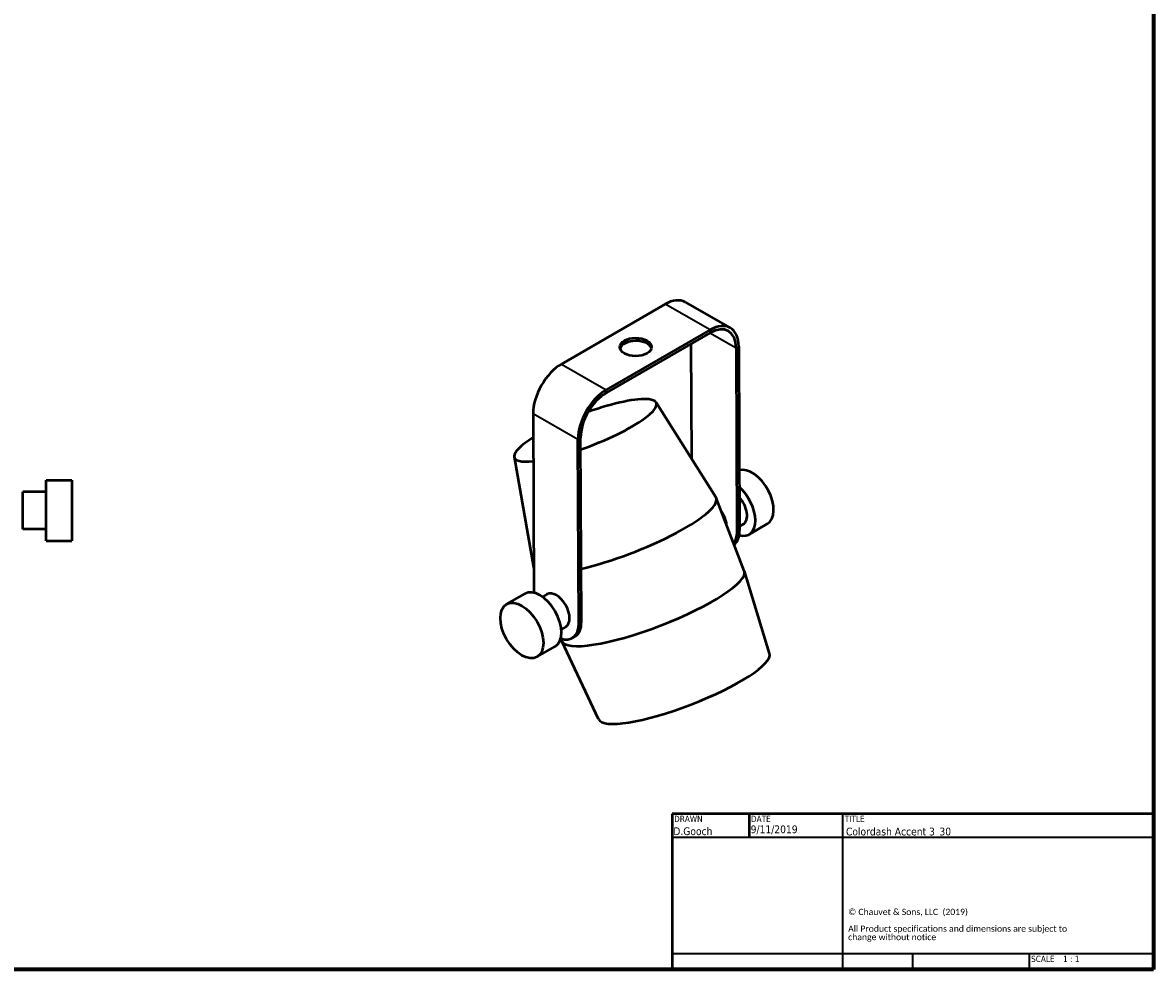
# Paper-space layout 'Sheet_1' of a CAD drawing. Header units: millimetres. Extents: x 0.8 to 38.6, y 0.8 to 38.6.
# Tile 2 of 3: x 20.4 to 38.6, y 0.8 to 16. Entities that reach past the tile are written whole.
import ezdxf
from ezdxf.enums import TextEntityAlignment as Align

# ---------------------------------------------------------------- set-up
doc = ezdxf.new("R2010")
doc.units = ezdxf.units.MM
for name, color, linetype, lineweight in [('Border (ISO)', 7, 'Continuous', 70), ('Title (ISO)', 7, 'Continuous', 50), ('Visible (ISO)', 7, 'Continuous', 50), ('Visible Narrow (ISO)', 7, 'Continuous', 35)]:
    doc.layers.add(name, color=color, linetype=linetype, lineweight=lineweight)
doc.styles.add('Note Text (ISO)', font='tahoma.ttf')
doc.styles.add('Text Style38', font='tahoma.ttf')
doc.styles.add('Text Style39', font='tahoma.ttf')

# ---------------------------------------------------------------- blocks, each defined once
blk = doc.blocks.new('Borders Chauvet')
at = {"layer": 'Border (ISO)'}
for p, q in [((38.583, 38.583), (38.583, 0.787)), ((38.583, 0.787), (0.787, 0.787))]:
    blk.add_line(p, q, dxfattribs=at)
blk = doc.blocks.new('Title Blocks Chauvet')
at = {"layer": 'Title (ISO)'}
for p, q in [((16.335, 5.738), (8.585, 5.738)), ((8.585, 5.738), (8.585, 3.233)), ((9.823, 5.738), (9.823, 5.363)), ((16.335, 3.233), (16.335, 5.738)), ((8.585, 3.233), (16.335, 3.233))]:
    blk.add_line(p, q, dxfattribs=at)
at = {"layer": 'Title (ISO)', "lineweight": 35}
for p, q in [((11.335, 3.233), (11.335, 5.738)), ((8.585, 5.363), (16.335, 5.363)), ((11.335, 3.483), (8.585, 3.483)), ((16.335, 3.483), (11.335, 3.483)), ((12.455, 3.483), (12.455, 3.233)), ((14.335, 3.483), (14.335, 3.233))]:
    blk.add_line(p, q, dxfattribs=at)
at = {"layer": 'Title (ISO)', "style": 'Text Style38'}
for s, p in [('DRAWN', (8.615, 5.708)), ('DATE', (9.853, 5.708)), ('TITLE', (11.365, 5.708))]:
    blk.add_text(s, height=0.1, dxfattribs=at).set_placement(p, align=Align.TOP_LEFT)
at = {"layer": 'Title (ISO)', "insert": (11.418, 4.209), "char_height": 0.1, "width": 3.79714, "attachment_point": 1, "line_spacing_factor": 0.80967, "style": 'Note Text (ISO)'}
blk.add_mtext('\\fCalibri|b0|i0;\\H0.1000;© Chauvet & Sons, LLC  (2019)\\P\\fCalibri|b0|i0;\\H0.1000;\\P\\fCalibri|b0|i0;\\H0.1000;All Product specifications and dimensions are subject to change without notice \\P', dxfattribs=at)
at = {"layer": 'Title (ISO)', "insert": (14.365, 3.453), "char_height": 0.1, "attachment_point": 1, "style": 'Note Text (ISO)'}
blk.add_mtext('\\fTahoma|b0|i0;\\H0.1000;SCALE', dxfattribs=at)
at = {"layer": 'Title (ISO)'}
for tag, p, height, style in [('AUTHOR_001', (8.602, 5.396), 0.125, 'Text Style39'), ('CREATION_DATE_001', (9.848, 5.427), 0.125, 'Text Style39'), ('TITLE_001', (11.383, 5.391), 0.125, 'Text Style39'), ('Initial_View_Scale_001', (14.88, 3.353), 0.1, 'Text Style38')]:
    blk.add_attdef(tag, p, '', height=height, dxfattribs=dict(at, style=style))

psp = doc.layouts.new('Sheet_1')

# ---------------------------------------------------------------- linework, layer by layer
at = {"layer": 'Visible (ISO)'}
for p, q in [((29.047, 10.536), (30.718, 11.5)), ((31.042, 11.532), (31.766, 11.119)), ((31.441, 11.087), (29.771, 10.122)), ((31.442, 11.038), (29.771, 10.074)), ((31.148, 9.008), (31.139, 10.864)), ((31.862, 10.796), (31.875, 7.831)), ((31.903, 10.82), (31.917, 7.855)), ((30.573, 9.919), (31.535, 8.394)), ((28.591, 9.739), (28.604, 6.854)), ((29.328, 6.36), (29.314, 9.325)), ((29.37, 6.384), (29.356, 9.349)), ((28.289, 9.04), (28.598, 7.264)), ((20.747, 7.689), (20.747, 8.668)), ((20.747, 8.668), (21.161, 8.668)), ((21.161, 8.668), (21.161, 7.689)), ((20.373, 7.877), (20.373, 8.48)), ((20.747, 8.48), (20.373, 8.48)), ((31.993, 7.207), (31.542, 8.381)), ((20.747, 7.877), (20.373, 7.877)), ((31.977, 7.957), (31.917, 7.922)), ((32.071, 7.794), (32.363, 7.963)), ((20.747, 7.689), (21.161, 7.689)), ((28.602, 7.25), (28.602, 7.25)), ((32.4, 5.875), (31.995, 7.202)), ((28.165, 6.669), (28.457, 6.838)), ((28.816, 6.828), (28.744, 6.786)), ((29.117, 6.306), (29.045, 6.264)), ((29.054, 6.076), (29.039, 6.115)), ((29.645, 4.815), (29.056, 6.071)), ((29.222, 6.123), (29.264, 6.148)), ((28.654, 5.821), (28.947, 5.99))]:
    psp.add_line(p, q, dxfattribs=at)
for centre, major_axis, ratio, start_param, end_param in [((30.72, 10.968), (0.322, 0.564), 0.580469, 0, 0.782675), ((31.444, 10.555), (0.322, 0.564), 0.580469, 5.495064, 7.06586), ((31.444, 10.555), (0.293, 0.513), 0.580469, 5.495064, 7.06586), ((30.245, 10.763), (0.256, 0.001), 0.574215, 0.165265, 2.976328), ((29.05, 10.004), (0.322, 0.564), 0.580469, 0.782675, 2.353472), ((29.774, 9.591), (-0.322, -0.564), 0.580469, 3.924268, 5.495064), ((29.774, 9.591), (-0.293, -0.513), 0.580469, 3.924268, 5.495064), ((29.435, 9.469), (1.143, 0.44), 0.214853, 4.561433, 7.733508), ((29.435, 9.469), (-1.143, -0.44), 0.214853, 5.455731, 6.947917), ((32.119, 8.387), (0.245, -0.424), 0.57735, 0, 2.993465), ((30.072, 7.815), (1.47, 0.566), 0.214853, 4.130743, 6.325653), ((31.826, 8.218), (0.245, -0.424), 0.57735, 5.745996, 8.38363), ((31.826, 8.218), (0.151, -0.261), 0.57735, 0, 1.928804), ((31.514, 8.037), (0.138, -0.239), 0.57735, 0.896803, 1.711873), ((31.555, 8.061), (0.256, -0.443), 0.57735, 0.077209, 0.790815), ((31.514, 8.037), (0.256, -0.443), 0.57735, 0.250642, 0.790815), ((30.072, 7.815), (-1.47, -0.566), 0.214853, 6.240717, 6.283339), ((30.524, 6.641), (1.47, 0.566), 0.214853, 3.141617, 6.283161), ((28.702, 6.414), (-0.245, 0.424), 0.57735, 3.141593, 6.283185), ((28.966, 6.567), (-0.151, 0.261), 0.57735, 3.141593, 6.283185), ((29.008, 6.591), (0.256, -0.443), 0.57735, 0, 0.790815), ((28.966, 6.567), (0.256, -0.443), 0.57735, 5.691494, 7.074), ((31.021, 5.349), (-1.378, -0.53), 0.214853, 0.015243, 3.12635)]:
    psp.add_ellipse(centre, major_axis=major_axis, ratio=ratio, start_param=start_param, end_param=end_param, dxfattribs=at)
for centre, major_axis, ratio in [((30.244, 10.811), (0.256, 0.001), 0.574215), ((28.41, 6.245), (-0.245, 0.424), 0.57735)]:
    psp.add_ellipse(centre, major_axis=major_axis, ratio=ratio, dxfattribs=at)
at = {"layer": 'Visible Narrow (ISO)'}
for p, q in [((31.441, 11.087), (30.718, 11.5)), ((31.439, 11.037), (31.862, 10.796)), ((31.442, 11.038), (31.441, 11.087)), ((31.862, 10.796), (31.903, 10.82)), ((29.047, 10.536), (29.771, 10.122)), ((29.771, 10.074), (29.771, 10.122)), ((28.591, 9.739), (29.314, 9.325)), ((29.356, 9.349), (29.314, 9.325)), ((31.875, 7.831), (31.917, 7.855)), ((29.328, 6.36), (29.37, 6.384))]:
    psp.add_line(p, q, dxfattribs=at)

# ---------------------------------------------------------------- block references
psp.add_blockref('Borders Chauvet', (0, 0))
psp.add_blockref('Title Blocks Chauvet', (22.248, -2.446)).add_auto_attribs({'CREATION_DATE_001': '9/11/2019', 'AUTHOR_001': 'D.Gooch', 'TITLE_001': 'Colordash Accent 3_30', 'Initial_View_Scale_001': '1 : 1'})

doc.saveas('drawing.dxf')
